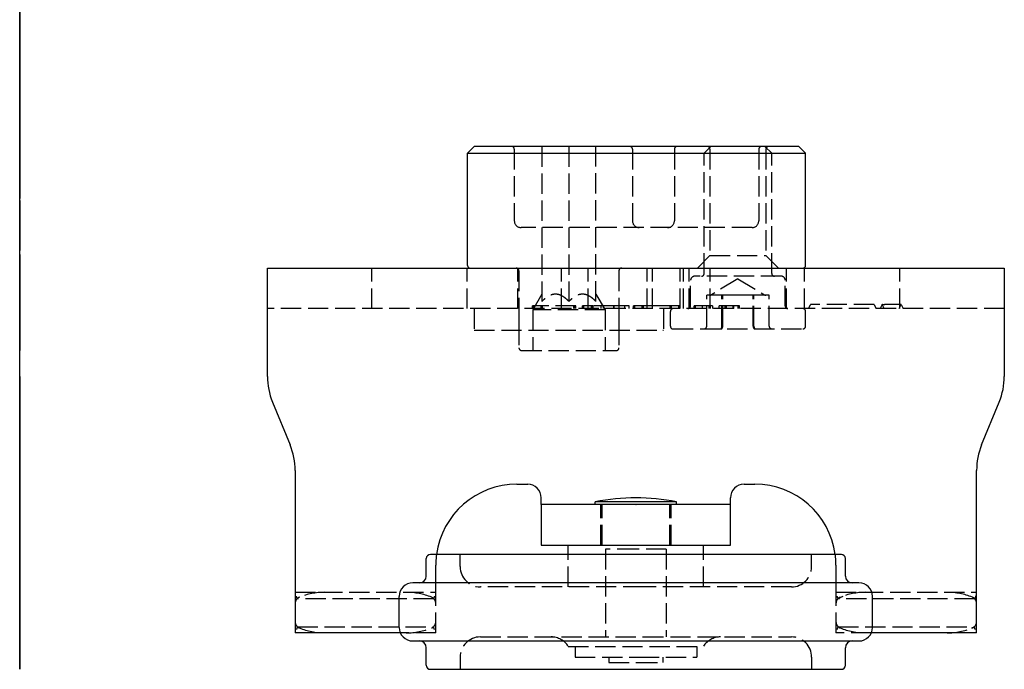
# Model space of a CAD drawing. Header units: millimetres. Extents: x -168 to 186, y -85 to 278.
# Tile 123 of 162: x 0 to 73, y 125 to 173. Entities that reach past the tile are written whole.
import ezdxf

# ---------------------------------------------------------------- set-up
doc = ezdxf.new("R2010")
doc.units = ezdxf.units.MM
doc.header["$LTSCALE"] = 10
doc.linetypes.add('ALLCAD_Strich', pattern=[0.2, 0.15, -0.05])
doc.layers.add('BESCH_KONT_sich_schn_grun_2d', color=10, linetype='Continuous')
doc.layers.add('BESCH_KONT_sich_schn_seit_2d', color=160, linetype='Continuous')

msp = doc.modelspace()

# ---------------------------------------------------------------- linework, layer by layer
at = {"layer": 'BESCH_KONT_sich_schn_grun_2d', "linetype": 'Continuous'}
for p, q in [((33.623, 163.786), (33.123, 163.286)), ((33.123, 154.986), (33.123, 163.286)), ((33.123, 163.286), (58.123, 163.286)), ((57.623, 163.786), (33.623, 163.786)), ((57.623, 163.786), (58.123, 163.286)), ((58.123, 154.986), (58.123, 163.286)), ((18.324, 154.786), (72.824, 154.786)), ((18.324, 151.286), (18.324, 154.786)), ((72.824, 154.786), (72.824, 151.286)), ((18.324, 146.771), (18.324, 151.286)), ((72.824, 151.286), (72.824, 146.771)), ((18.697, 144.874), (20, 141.697)), ((71.147, 141.697), (72.45, 144.874)), ((20.374, 139.801), (20.374, 131.286)), ((70.774, 131.286), (70.774, 139.801)), ((36.774, 138.786), (37.574, 138.786)), ((53.574, 138.786), (54.374, 138.786)), ((38.574, 137.286), (38.574, 137.786)), ((52.574, 137.286), (52.574, 137.786)), ((38.574, 137.286), (38.574, 134.286)), ((52.574, 137.286), (38.574, 137.286)), ((42.573, 137.286), (42.573, 137.486)), ((48.573, 137.486), (42.573, 137.486)), ((48.573, 137.286), (48.573, 137.486)), ((52.574, 134.286), (52.574, 137.286)), ((38.574, 134.286), (52.574, 134.286)), ((40.574, 133.586), (40.574, 134.286)), ((50.574, 133.586), (50.574, 134.286)), ((30.074, 131.986), (30.074, 133.286)), ((30.391, 133.586), (30.374, 133.586)), ((60.774, 133.586), (30.391, 133.586)), ((61.074, 131.986), (61.074, 133.286)), ((20.374, 131.286), (20.374, 127.786)), ((29.093, 131.486), (29.074, 131.486)), ((62.074, 131.486), (29.093, 131.486)), ((70.774, 127.786), (70.774, 131.286)), ((28.074, 128.186), (28.074, 130.486)), ((63.074, 128.186), (63.074, 130.486)), ((28.157, 127.786), (20.374, 127.786)), ((70.774, 127.786), (62.99, 127.786)), ((29.074, 127.186), (29.093, 127.186)), ((29.093, 127.186), (62.074, 127.186)), ((30.074, 125.386), (30.074, 126.686)), ((61.074, 125.386), (61.074, 126.686)), ((30.374, 125.086), (30.391, 125.086)), ((30.391, 125.086), (60.774, 125.086))]:
    msp.add_line(p, q, dxfattribs=at)
at = {"layer": 'BESCH_KONT_sich_schn_grun_2d', "linetype": 'ALLCAD_Strich'}
for p, q in [((36.582, 163.586), (36.582, 158.286)), ((38.623, 163.786), (38.623, 152.319)), ((40.623, 163.786), (40.623, 152.319)), ((42.623, 152.319), (42.623, 163.786)), ((45.323, 163.586), (45.323, 158.286)), ((48.423, 163.586), (48.423, 158.286)), ((51.123, 163.786), (50.623, 163.286)), ((50.623, 154.386), (50.623, 163.286)), ((51.056, 163.586), (51.056, 155.719)), ((54.665, 163.586), (54.665, 158.286)), ((55.123, 163.786), (55.623, 163.286)), ((55.19, 163.586), (55.19, 155.719)), ((55.623, 154.386), (55.623, 163.286)), ((54.165, 157.786), (37.082, 157.786)), ((51.056, 155.719), (50.123, 154.786)), ((51.056, 155.719), (55.19, 155.719)), ((55.19, 155.719), (56.123, 154.786)), ((26.049, 151.786), (26.049, 154.786)), ((33.099, 151.786), (33.099, 154.786)), ((36.849, 151.786), (36.849, 154.786)), ((36.923, 154.586), (36.923, 148.886)), ((40.074, 151.786), (40.074, 154.786)), ((42.049, 151.786), (42.049, 154.786)), ((44.323, 154.586), (44.323, 148.886)), ((46.399, 151.786), (46.399, 154.786)), ((46.801, 151.786), (46.801, 154.786)), ((48.854, 151.786), (48.854, 154.786)), ((49.099, 151.786), (49.099, 154.786)), ((49.524, 151.786), (49.524, 154.786)), ((51.074, 151.786), (51.074, 154.786)), ((56.724, 151.786), (56.724, 154.786)), ((58.049, 151.786), (58.049, 154.786)), ((65.099, 151.786), (65.099, 154.786)), ((49.623, 151.986), (49.623, 153.886)), ((56.323, 154.186), (49.923, 154.186)), ((53.123, 153.988), (51.171, 152.815)), ((53.123, 153.988), (55.076, 152.815)), ((56.623, 151.986), (56.623, 153.886)), ((38.623, 152.855), (37.948, 151.686)), ((42.623, 152.855), (43.298, 151.686)), ((50.814, 150.486), (50.814, 152.786)), ((51.162, 152.786), (50.814, 152.786)), ((51.405, 152.786), (51.162, 152.786)), ((51.648, 152.786), (51.405, 152.786)), ((51.996, 152.786), (51.648, 152.786)), ((51.942, 150.486), (51.942, 152.786)), ((52.676, 152.786), (51.996, 152.786)), ((51.996, 150.486), (51.996, 152.786)), ((53.15, 152.786), (52.676, 152.786)), ((53.625, 152.786), (53.15, 152.786)), ((54.305, 152.786), (53.625, 152.786)), ((54.251, 150.486), (54.251, 152.786)), ((54.637, 152.786), (54.305, 152.786)), ((54.305, 150.486), (54.305, 152.786)), ((54.869, 152.786), (54.637, 152.786)), ((55.1, 152.786), (54.869, 152.786)), ((55.433, 152.786), (55.1, 152.786)), ((55.433, 150.486), (55.433, 152.786)), ((72.824, 151.786), (18.324, 151.786)), ((33.623, 151.786), (33.623, 150.186)), ((36.923, 151.786), (36.923, 150.186)), ((41.134, 151.986), (37.918, 151.986)), ((37.918, 151.786), (37.918, 151.986)), ((37.948, 151.686), (37.948, 148.686)), ((43.298, 151.686), (37.948, 151.686)), ((38.018, 151.786), (38.018, 151.986)), ((38.568, 151.786), (38.568, 151.986)), ((38.668, 151.786), (38.668, 151.986)), ((40.984, 151.786), (40.984, 151.986)), ((41.034, 151.786), (41.034, 151.986)), ((41.084, 151.786), (41.084, 151.986)), ((41.134, 151.786), (41.134, 151.986)), ((42.383, 151.986), (41.633, 151.986)), ((41.633, 151.786), (41.633, 151.986)), ((41.733, 151.786), (41.733, 151.986)), ((42.283, 151.786), (42.283, 151.986)), ((43.939, 151.986), (42.383, 151.986)), ((42.383, 151.786), (42.383, 151.986)), ((42.416, 151.786), (42.416, 151.986)), ((43.012, 151.786), (43.012, 151.986)), ((43.186, 151.786), (43.186, 151.986)), ((43.298, 151.686), (43.298, 148.686)), ((45.081, 151.986), (43.939, 151.986)), ((43.939, 151.786), (43.939, 151.986)), ((43.972, 151.786), (43.972, 151.986)), ((44.323, 151.786), (44.323, 150.186)), ((44.764, 151.786), (44.764, 151.986)), ((45.081, 151.786), (45.081, 151.986)), ((46.14, 151.986), (45.39, 151.986)), ((45.39, 151.786), (45.39, 151.986)), ((45.49, 151.786), (45.49, 151.986)), ((46.04, 151.786), (46.04, 151.986)), ((46.537, 151.986), (46.14, 151.986)), ((46.14, 151.786), (46.14, 151.986)), ((47.711, 151.986), (46.537, 151.986)), ((47.623, 151.786), (47.623, 150.186)), ((48.109, 151.986), (47.711, 151.986)), ((48.859, 151.986), (48.109, 151.986)), ((48.109, 151.786), (48.109, 151.986)), ((48.123, 150.486), (48.123, 151.586)), ((48.209, 151.786), (48.209, 151.986)), ((48.759, 151.786), (48.759, 151.986)), ((48.859, 151.786), (48.859, 151.986)), ((49.874, 151.786), (49.874, 151.986)), ((49.887, 151.986), (49.874, 151.986)), ((53.229, 151.986), (49.887, 151.986)), ((49.887, 151.786), (49.887, 151.986)), ((49.888, 151.786), (49.888, 151.986)), ((49.974, 151.786), (49.974, 151.986)), ((50.503, 151.786), (50.503, 151.986)), ((51.003, 151.786), (51.003, 151.986)), ((51.104, 151.786), (51.104, 151.986)), ((51.254, 151.786), (51.254, 151.986)), ((51.74, 151.786), (51.74, 151.986)), ((52.181, 151.786), (52.181, 151.986)), ((52.281, 151.786), (52.281, 151.986)), ((52.781, 151.786), (52.781, 151.986)), ((52.828, 151.786), (52.828, 151.986)), ((53.129, 151.786), (53.129, 151.986)), ((53.229, 151.786), (53.229, 151.986)), ((58.123, 150.486), (58.123, 151.586)), ((58.35, 151.792), (58.488, 152.069)), ((58.505, 152.086), (58.502, 152.086)), ((63.188, 152.086), (58.505, 152.086)), ((63.191, 152.086), (63.188, 152.086)), ((63.206, 152.069), (63.344, 151.792)), ((63.796, 152.086), (63.65, 151.792)), ((63.817, 152.086), (63.796, 152.086)), ((63.947, 151.786), (63.797, 152.086)), ((63.817, 152.086), (63.929, 152.081)), ((63.954, 152.086), (63.953, 152.086)), ((65.067, 152.086), (63.955, 152.086)), ((65.047, 151.786), (65.196, 152.086)), ((65.197, 152.086), (65.067, 152.086)), ((65.197, 152.086), (65.344, 151.792)), ((33.623, 150.186), (47.567, 150.186)), ((47.567, 150.186), (47.623, 150.186)), ((48.323, 150.286), (57.923, 150.286)), ((37.123, 148.686), (44.123, 148.686)), ((42.974, 134.286), (42.974, 137.286)), ((43.073, 134.286), (43.073, 137.286)), ((45.573, 137.276), (45.556, 137.286)), ((45.573, 137.276), (45.591, 137.286)), ((48.073, 134.286), (48.073, 137.286)), ((48.174, 134.286), (48.174, 137.286)), ((32.574, 132.686), (32.574, 133.586)), ((40.574, 131.186), (40.574, 133.586)), ((43.324, 133.986), (43.324, 127.486)), ((45.682, 133.986), (43.324, 133.986)), ((47.824, 133.986), (45.682, 133.986)), ((47.824, 133.986), (47.824, 127.486)), ((50.574, 131.186), (50.574, 133.586)), ((58.574, 132.686), (58.574, 133.586)), ((30.774, 131.286), (30.774, 132.786)), ((60.374, 132.786), (60.374, 131.286)), ((30.774, 127.786), (30.774, 131.286)), ((46.126, 131.186), (34.074, 131.186)), ((57.074, 131.186), (46.126, 131.186)), ((60.374, 131.286), (60.374, 127.786)), ((20.374, 130.786), (30.774, 130.786)), ((60.374, 130.786), (70.774, 130.786)), ((30.631, 130.311), (20.516, 130.311)), ((70.631, 130.311), (60.516, 130.311)), ((20.543, 128.236), (30.604, 128.236)), ((60.543, 128.236), (70.604, 128.236)), ((30.774, 127.786), (28.157, 127.786)), ((34.074, 127.486), (46.126, 127.486)), ((46.126, 127.486), (57.074, 127.486)), ((62.99, 127.786), (60.374, 127.786)), ((40.574, 126.786), (50.574, 126.786)), ((41.074, 126.786), (41.074, 125.986)), ((50.074, 126.786), (50.074, 125.986)), ((32.574, 125.986), (32.574, 125.086)), ((41.074, 125.986), (45.79, 125.986)), ((43.574, 125.986), (43.574, 125.586)), ((45.79, 125.986), (50.074, 125.986)), ((47.574, 125.986), (47.574, 125.586)), ((58.574, 125.986), (58.574, 125.086)), ((43.574, 125.586), (45.67, 125.586)), ((45.67, 125.586), (47.574, 125.586))]:
    msp.add_line(p, q, dxfattribs=at)
for centre, radius, start, end in [((36.382, 163.586), 0.2, 0, 90), ((45.123, 163.586), 0.2, 0, 90), ((48.623, 163.586), 0.2, 90, 180), ((50.856, 163.586), 0.2, 0, 90), ((54.865, 163.586), 0.2, 90, 180), ((55.39, 163.586), 0.2, 90, 180), ((37.082, 158.286), 0.5, 180, 270), ((45.823, 158.286), 0.5, 180, 270), ((47.923, 158.286), 0.5, 270, 0), ((54.165, 158.286), 0.5, 270, 0), ((36.723, 154.586), 0.2, 360, 90), ((44.523, 154.586), 0.2, 90, 180), ((50.423, 154.386), 0.2, 270, 0), ((55.823, 154.386), 0.2, 180, 270), ((49.923, 153.886), 0.3, 90, 180), ((56.323, 153.886), 0.3, 0, 90), ((51.068, 152.986), 0.2, 270, 301), ((55.179, 152.986), 0.2, 239, 270), ((48.323, 151.586), 0.2, 90, 180), ((49.423, 151.986), 0.2, 270, 0), ((56.823, 151.986), 0.2, 180, 270), ((57.923, 151.586), 0.2, 0, 90), ((58.341, 151.796), 0.01, 270, 333.5), ((63.353, 151.796), 0.01, 206.5, 270), ((63.641, 151.796), 0.01, 270, 333.5), ((65.353, 151.796), 0.01, 206.5, 270), ((48.323, 150.486), 0.2, 180, 270), ((57.923, 150.486), 0.2, 270, 0), ((37.123, 148.886), 0.2, 180, 270), ((44.123, 148.886), 0.2, 270, 0), ((36.774, 132.786), 6, 172.33774, 180), ((54.374, 132.786), 6, 0, 7.66226), ((34.074, 132.686), 1.5, 180, 270), ((57.074, 132.686), 1.5, 270, 0), ((20.874, 129.961), 0.5, 111.90898, 135.573), ((22.553, 125.786), 5, 90, 111.90898), ((28.594, 125.786), 5, 68.09102, 90), ((30.274, 129.961), 0.5, 44.427, 68.09102), ((60.874, 129.961), 0.5, 111.90898, 128.21321), ((62.553, 125.786), 5, 90, 111.90898), ((68.594, 125.786), 5, 68.09102, 90), ((70.274, 129.961), 0.5, 51.78679, 68.09102), ((20.874, 129.961), 0.5, 135.573, 180), ((30.274, 129.961), 0.5, 0, 44.427), ((60.874, 129.961), 0.5, 135.573, 180), ((70.274, 129.961), 0.5, 0, 44.427), ((20.874, 128.611), 0.5, 180, 228.59038), ((20.874, 128.611), 0.5, 228.59038, 248.09102), ((30.274, 128.611), 0.5, 291.90898, 311.40962), ((30.274, 128.611), 0.5, 311.40962, 0), ((60.874, 128.611), 0.5, 180, 228.59038), ((60.874, 128.611), 0.5, 235.22806, 248.09102), ((70.274, 128.611), 0.5, 291.90898, 304.77194), ((70.274, 128.611), 0.5, 311.40962, 0), ((22.553, 132.786), 5, 248.09102, 270), ((28.594, 132.786), 5, 270, 291.90898), ((34.074, 125.986), 1.5, 90, 180), ((39.305, 125.986), 1.5, 32.23095, 90), ((51.842, 125.986), 1.5, 90, 147.76905), ((57.074, 125.986), 1.5, 0, 90), ((62.553, 132.786), 5, 248.09102, 270), ((68.594, 132.786), 5, 270, 291.90898)]:
    msp.add_arc(centre, radius, start, end, dxfattribs=at)
at = {"layer": 'BESCH_KONT_sich_schn_grun_2d', "linetype": 'Continuous'}
for centre, radius, start, end in [((33.323, 154.986), 0.2, 180, 270), ((57.923, 154.986), 0.2, 270, 0), ((23.324, 146.771), 5, 180, 202.29363), ((67.824, 146.771), 5, 337.70637, 0), ((15.374, 139.801), 5, 0, 22.29363), ((75.774, 139.801), 5, 157.70637, 180), ((36.774, 132.786), 6, 90, 172.33774), ((37.574, 137.786), 1, 0, 90), ((53.574, 137.786), 1, 90, 180), ((54.374, 132.786), 6, 7.66226, 90), ((45.573, 122.636), 15.15, 78.57881, 101.42119), ((30.374, 133.286), 0.3, 90, 180), ((60.774, 133.286), 0.3, 360, 90), ((29.574, 131.986), 0.5, 270, 0), ((61.574, 131.986), 0.5, 180, 270), ((29.074, 130.486), 1, 90, 180), ((62.074, 130.486), 1, 0, 90), ((29.074, 128.186), 1, 180, 270), ((62.074, 128.186), 1, 270, 0), ((29.574, 126.686), 0.5, 0, 90), ((61.574, 126.686), 0.5, 90, 180), ((30.374, 125.386), 0.3, 180, 270), ((60.774, 125.386), 0.3, 270, 0)]:
    msp.add_arc(centre, radius, start, end, dxfattribs=at)
at = {"layer": 'BESCH_KONT_sich_schn_grun_2d', "linetype": 'ALLCAD_Strich'}
for centre, major_axis, ratio, start_param, end_param in [((58.497, 152.064), (0.011, 0.022), 0.407475, 0.47729, 1.570796), ((63.197, 152.064), (-0.011, 0.022), 0.407475, 4.712389, 5.805895), ((68.801, 151.872), (-5.005, 0.215), 0.000012, 0.089022, 0.230665), ((50.583, 150.486), (-0.231, 0), 0.866105, 1.570796, 3.141593), ((51.823, 150.486), (0, -0.2), 0.590856, 0, 1.570796), ((51.883, 150.486), (0, -0.2), 0.563738, 0, 1.570796), ((54.364, 150.486), (0, -0.2), 0.563738, 4.712389, 6.283185), ((54.423, 150.486), (0, -0.2), 0.590856, 4.712389, 6.283185), ((55.663, 150.486), (0.231, 0), 0.866105, 3.141593, 4.712389)]:
    msp.add_ellipse(centre, major_axis=major_axis, ratio=ratio, start_param=start_param, end_param=end_param, dxfattribs=at)
for points in [[(40.623, 152.319), (39.623, 153.319), (38.623, 152.319)], [(42.623, 152.319), (41.623, 153.319), (40.623, 152.319)]]:
    msp.add_rational_spline(points, [1.08483752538, 1.25266247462, 1.08483752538], degree=2, dxfattribs=at)
for points, knots in [([(58.341, 151.786), (58.342, 151.786), (58.343, 151.786), (58.346, 151.787), (58.348, 151.788), (58.349, 151.791)], [0, 0, 0, 0, 0.00705428, 0.00705428, 0.02077853, 0.02077853, 0.02077853, 0.02077853]), ([(58.341, 151.786), (58.341, 151.786), (58.342, 151.786), (58.344, 151.787), (58.346, 151.787), (58.347, 151.789), (58.348, 151.789), (58.349, 151.79), (58.349, 151.791), (58.349, 151.791)], [0, 0, 0, 0, 0.00416265, 0.00416265, 0.0137519, 0.0137519, 0.01762281, 0.01762281, 0.02088041, 0.02088041, 0.02088041, 0.02088041]), ([(63.344, 151.791), (63.344, 151.791), (63.345, 151.79), (63.345, 151.789), (63.346, 151.789), (63.347, 151.788), (63.349, 151.787), (63.351, 151.786), (63.352, 151.786), (63.353, 151.786)], [0, 0, 0, 0, 0.0027696, 0.0027696, 0.00641251, 0.00641251, 0.01503237, 0.01503237, 0.02088508, 0.02088508, 0.02088508, 0.02088508]), ([(63.344, 151.791), (63.344, 151.791), (63.345, 151.79), (63.345, 151.789), (63.346, 151.789), (63.347, 151.788), (63.349, 151.787), (63.351, 151.786), (63.352, 151.786), (63.353, 151.786)], [0, 0, 0, 0, 0.00276961, 0.00276961, 0.00641251, 0.00641251, 0.01503237, 0.01503237, 0.02088508, 0.02088508, 0.02088508, 0.02088508]), ([(20.44, 130.511), (20.441, 130.51), (20.441, 130.51), (20.446, 130.494), (20.452, 130.479), (20.462, 130.451), (20.467, 130.437), (20.481, 130.4), (20.489, 130.379), (20.502, 130.345), (20.507, 130.332), (20.515, 130.315), (20.516, 130.311), (20.516, 130.311)], [-0.00022198, -0.00022198, -0.00022198, -0.00022198, 0, 0, 0.00469591, 0.00469591, 0.00938149, 0.00938149, 0.01756578, 0.01756578, 0.02512939, 0.02512939, 0.0323804, 0.0323804, 0.0323804, 0.0323804]), ([(30.631, 130.311), (30.631, 130.311), (30.632, 130.315), (30.64, 130.332), (30.645, 130.345), (30.658, 130.379), (30.666, 130.4), (30.68, 130.437), (30.685, 130.451), (30.695, 130.479), (30.701, 130.494), (30.706, 130.51), (30.706, 130.51), (30.707, 130.511)], [0, 0, 0, 0, 0.00723552, 0.00723552, 0.01478296, 0.01478296, 0.02294976, 0.02294976, 0.02762533, 0.02762533, 0.0323112, 0.0323112, 0.03253271, 0.03253271, 0.03253271, 0.03253271]), ([(60.44, 130.511), (60.441, 130.51), (60.441, 130.51), (60.446, 130.494), (60.452, 130.479), (60.462, 130.451), (60.467, 130.437), (60.481, 130.4), (60.489, 130.379), (60.502, 130.345), (60.507, 130.332), (60.515, 130.315), (60.516, 130.311), (60.516, 130.311)], [-0.00022198, -0.00022198, -0.00022198, -0.00022198, 0, 0, 0.00469591, 0.00469591, 0.00938149, 0.00938149, 0.01756578, 0.01756578, 0.02512939, 0.02512939, 0.0323804, 0.0323804, 0.0323804, 0.0323804]), ([(60.563, 130.353), (60.564, 130.353), (60.564, 130.353), (60.564, 130.354), (60.564, 130.354), (60.905, 130.498)], [-0.0000724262, -0.0000724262, -0.0000724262, -0.0000724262, 0, 0, 0.0000724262, 0.0000724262, 0.0000724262, 0.0000724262]), ([(70.707, 130.511), (70.706, 130.51), (70.706, 130.51), (70.701, 130.494), (70.695, 130.479), (70.685, 130.451), (70.68, 130.437), (70.666, 130.4), (70.658, 130.379), (70.645, 130.345), (70.64, 130.332), (70.632, 130.315), (70.631, 130.311), (70.631, 130.311)], [-0.03253271, -0.03253271, -0.03253271, -0.03253271, -0.0323112, -0.0323112, -0.02762533, -0.02762533, -0.02294976, -0.02294976, -0.01478296, -0.01478296, -0.00723552, -0.00723552, 0, 0, 0, 0]), ([(70.583, 130.354), (70.583, 130.354), (70.583, 130.354), (70.604, 130.337), (70.614, 130.327), (70.625, 130.316), (70.629, 130.313), (70.63, 130.311), (70.631, 130.311), (70.631, 130.311)], [-0.01665105, -0.01665105, -0.01665105, -0.01665105, -0.01661142, -0.01661142, -0.00986461, -0.00986461, -0.00178143, -0.00178143, 0, 0, 0, 0]), ([(20.543, 128.236), (20.543, 128.236), (20.541, 128.232), (20.535, 128.214), (20.53, 128.201), (20.517, 128.167), (20.51, 128.145), (20.498, 128.109), (20.493, 128.095), (20.484, 128.067), (20.479, 128.053), (20.475, 128.037), (20.475, 128.037), (20.474, 128.036)], [0, 0, 0, 0, 0.00733569, 0.00733569, 0.01493385, 0.01493385, 0.02304421, 0.02304421, 0.02757892, 0.02757892, 0.03212164, 0.03212164, 0.03234401, 0.03234401, 0.03234401, 0.03234401]), ([(30.673, 128.036), (30.672, 128.037), (30.672, 128.037), (30.668, 128.053), (30.663, 128.067), (30.654, 128.095), (30.649, 128.109), (30.637, 128.145), (30.63, 128.167), (30.617, 128.201), (30.612, 128.214), (30.606, 128.232), (30.604, 128.236), (30.604, 128.236)], [-0.00022277, -0.00022277, -0.00022277, -0.00022277, 0, 0, 0.0045508, 0.0045508, 0.00909358, 0.00909358, 0.01721837, 0.01721837, 0.02483005, 0.02483005, 0.03217879, 0.03217879, 0.03217879, 0.03217879]), ([(60.474, 128.036), (60.475, 128.037), (60.475, 128.037), (60.479, 128.053), (60.484, 128.067), (60.493, 128.095), (60.498, 128.109), (60.51, 128.145), (60.517, 128.167), (60.53, 128.201), (60.535, 128.214), (60.541, 128.232), (60.543, 128.236), (60.543, 128.236)], [-0.03234401, -0.03234401, -0.03234401, -0.03234401, -0.03212164, -0.03212164, -0.02757892, -0.02757892, -0.02304421, -0.02304421, -0.01493385, -0.01493385, -0.00733569, -0.00733569, 0, 0, 0, 0]), ([(60.588, 128.2), (60.588, 128.2), (60.588, 128.2), (60.572, 128.212), (60.561, 128.221), (60.548, 128.232), (60.544, 128.235), (60.543, 128.236), (60.543, 128.236), (60.543, 128.236)], [-0.01813412, -0.01813412, -0.01813412, -0.01813412, -0.01806833, -0.01806833, -0.00880516, -0.00880516, -0.00167567, -0.00167567, 0, 0, 0, 0]), ([(70.559, 128.201), (70.559, 128.201), (70.559, 128.201), (70.559, 128.2), (70.559, 128.2), (70.405, 128.123)], [-0.0000637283, -0.0000637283, -0.0000637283, -0.0000637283, 0, 0, 0.0000637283, 0.0000637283, 0.0000637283, 0.0000637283]), ([(70.673, 128.036), (70.672, 128.037), (70.672, 128.037), (70.668, 128.053), (70.663, 128.067), (70.654, 128.095), (70.649, 128.109), (70.637, 128.145), (70.63, 128.167), (70.617, 128.201), (70.612, 128.214), (70.606, 128.232), (70.604, 128.236), (70.604, 128.236)], [-0.00022277, -0.00022277, -0.00022277, -0.00022277, 0, 0, 0.0045508, 0.0045508, 0.00909358, 0.00909358, 0.01721837, 0.01721837, 0.02483005, 0.02483005, 0.03217879, 0.03217879, 0.03217879, 0.03217879])]:
    msp.add_open_spline(points, degree=3, knots=knots, dxfattribs=at)
for points in [[(63.955, 152.086), (63.954, 152.086), (63.954, 152.086), (63.954, 152.086)], [(63.963, 152.091), (63.972, 152.095), (63.983, 152.102), (63.995, 152.111)]]:
    msp.add_open_spline(points, degree=3, dxfattribs=at)
at = {"layer": 'BESCH_KONT_sich_schn_seit_2d', "linetype": 'Continuous'}
for p, q in [((0, 166.127, 91.52), (0, 174.642, 91.52)), ((0, 174.642, 94.52), (0, 166.127, 94.52)), ((0, 172.127, 107.52), (0, 172.327, 107.52)), ((0, 172.127, 101.52), (0, 172.327, 101.52)), ((0, 172.327, 107.52), (0, 172.327, 101.524)), ((0, 172.327, 101.524), (0, 172.327, 101.52)), ((0, 172.127, 111.52), (0, 169.127, 111.52)), ((0, 172.127, 104.52), (0, 172.127, 95.02)), ((0, 172.127, 111.52), (0, 172.127, 104.52)), ((0, 168.427, 109.52), (0, 169.127, 109.52)), ((0, 168.427, 99.52), (0, 169.127, 99.52)), ((0, 169.127, 95.02), (0, 169.127, 104.52)), ((0, 169.127, 104.52), (0, 169.127, 111.52)), ((0, 168.427, 119.72), (0, 168.427, 105.251)), ((0, 168.427, 91.52), (0, 168.427, 89.32)), ((0, 168.427, 105.251), (0, 168.427, 94.52)), ((0, 166.827, 120.02), (0, 168.127, 120.02)), ((0, 166.827, 89.02), (0, 168.127, 89.02)), ((0, 166.327, 121.02), (0, 166.327, 105.313)), ((0, 166.327, 91.52), (0, 166.327, 88.02)), ((0, 166.327, 105.313), (0, 166.327, 94.52)), ((0, 165.266, 86.32), (0, 165.627, 86.32)), ((0, 165.627, 81.32), (0, 165.627, 86.32)), ((0, 165.627, 90.22), (0, 165.627, 91.02)), ((0, 165.427, 90.02), (0, 165.292, 90.02)), ((0, 163.027, 122.02), (0, 165.327, 122.02)), ((0, 165.152, 87.02), (0, 165.327, 87.02)), ((0, 165.327, 81.02), (0, 164.988, 81.02)), ((0, 165.152, 86.32), (0, 165.266, 86.32)), ((0, 165.152, 89.82), (0, 165.152, 86.32)), ((0, 164.988, 81.02), (0, 164.802, 81.02)), ((0, 164.802, 81.02), (0, 163.452, 81.02)), ((0, 163.786, 22.069), (0, 163.286, 21.569)), ((0, 163.786, 46.069), (0, 163.286, 46.569)), ((0, 163.786, 46.069), (0, 163.786, 34.069)), ((0, 163.786, 34.069), (0, 163.786, 22.069)), ((0, 163.452, 81.02), (0, 163.266, 81.02)), ((0, 154.986, 46.569), (0, 163.286, 46.569)), ((0, 154.986, 21.569), (0, 163.286, 21.569)), ((0, 163.286, 21.569), (0, 163.286, 34.069)), ((0, 163.286, 34.069), (0, 163.286, 46.569)), ((0, 163.266, 81.02), (0, 162.927, 81.02)), ((0, 163.027, 87.02), (0, 163.077, 87.02)), ((0, 162.988, 86.32), (0, 163.077, 86.32)), ((0, 163.077, 86.32), (0, 163.077, 89.82)), ((0, 162.627, 86.32), (0, 162.988, 86.32)), ((0, 162.962, 90.02), (0, 162.827, 90.02)), ((0, 162.627, 91.02), (0, 162.627, 90.22)), ((0, 162.627, 81.32), (0, 162.627, 86.32)), ((0, 162.027, 88.02), (0, 162.027, 105.313)), ((0, 162.027, 105.313), (0, 162.027, 121.02)), ((0, 160.227, 120.02), (0, 161.527, 120.02)), ((0, 160.227, 89.02), (0, 161.527, 89.02)), ((0, 159.927, 89.32), (0, 159.927, 105.251)), ((0, 159.927, 105.251), (0, 159.927, 119.72)), ((0, 154.786, -6.006), (0, 154.786, -11.006)), ((0, 154.786, 111.494), (0, 154.786, -6.006)), ((0, 154.786, -11.006), (0, 151.786, -11.006)), ((0, 151.786, 27.069), (0, 150.186, 27.069)), ((0, 151.786, 41.069), (0, 150.186, 41.069)), ((0, 151.786, 111.494), (0, 151.786, -6.006)), ((0, 151.786, -11.006), (0, 151.786, -6.006)), ((0, 146.771, 111.994), (0, 151.286, 111.994)), ((0, 146.771, 114.994), (0, 151.286, 114.994)), ((0, 150.186, 30.369), (0, 148.886, 30.369)), ((0, 150.186, 37.769), (0, 148.886, 37.769)), ((0, 150.186, 27.069), (0, 150.186, 41.069)), ((0, 148.686, 30.569), (0, 148.686, 34.069)), ((0, 148.686, 34.069), (0, 148.686, 37.569)), ((0, 144.874, 114.994), (0, 146.771, 114.994)), ((0, 146.771, 111.994), (0, 144.874, 111.994)), ((0, 144.874, 114.994), (0, 141.697, 114.994)), ((0, 141.697, 111.994), (0, 144.874, 111.994)), ((0, 139.801, 114.994), (0, 141.697, 114.994)), ((0, 141.697, 111.994), (0, 139.801, 111.994)), ((0, 131.286, 111.994), (0, 139.801, 111.994)), ((0, 139.801, 114.994), (0, 131.286, 114.994)), ((0, 137.286, 127.994), (0, 137.486, 127.994)), ((0, 137.286, 121.994), (0, 137.486, 121.994)), ((0, 137.486, 127.994), (0, 137.486, 121.997)), ((0, 137.486, 121.997), (0, 137.486, 121.994)), ((0, 137.286, 131.994), (0, 134.286, 131.994)), ((0, 137.286, 124.994), (0, 137.286, 115.494)), ((0, 137.286, 131.994), (0, 137.286, 124.994)), ((0, 133.586, 129.994), (0, 134.286, 129.994)), ((0, 133.586, 119.994), (0, 134.286, 119.994)), ((0, 134.286, 115.494), (0, 134.286, 124.994)), ((0, 134.286, 124.994), (0, 134.286, 131.994)), ((0, 133.586, 140.194), (0, 133.586, 125.724)), ((0, 133.586, 111.994), (0, 133.586, 109.794)), ((0, 133.586, 125.724), (0, 133.586, 114.994)), ((0, 131.986, 140.494), (0, 133.286, 140.494)), ((0, 131.986, 109.494), (0, 133.286, 109.494)), ((0, 131.486, 141.494), (0, 131.486, 125.787)), ((0, 131.486, 111.994), (0, 131.486, 108.494)), ((0, 131.486, 125.787), (0, 131.486, 114.994)), ((0, 130.425, 106.794), (0, 130.786, 106.794)), ((0, 130.786, 101.794), (0, 130.786, 106.794)), ((0, 130.786, 110.694), (0, 130.786, 111.494)), ((0, 130.586, 110.494), (0, 130.451, 110.494)), ((0, 128.186, 142.494), (0, 130.486, 142.494)), ((0, 130.311, 107.494), (0, 130.486, 107.494)), ((0, 130.486, 101.494), (0, 130.147, 101.494)), ((0, 130.311, 106.794), (0, 130.425, 106.794)), ((0, 130.311, 110.294), (0, 130.311, 106.794)), ((0, 130.147, 101.494), (0, 129.961, 101.494)), ((0, 129.961, 101.494), (0, 128.611, 101.494)), ((0, 128.611, 101.494), (0, 128.425, 101.494)), ((0, 128.425, 101.494), (0, 128.086, 101.494)), ((0, 128.186, 107.494), (0, 128.236, 107.494)), ((0, 128.147, 106.794), (0, 128.236, 106.794)), ((0, 128.236, 106.794), (0, 128.236, 110.294)), ((0, 127.786, 106.794), (0, 128.147, 106.794)), ((0, 128.121, 110.494), (0, 127.986, 110.494)), ((0, 127.786, 111.494), (0, 127.786, 110.694)), ((0, 127.786, 101.794), (0, 127.786, 106.794)), ((0, 127.186, 108.494), (0, 127.186, 125.787)), ((0, 127.186, 125.787), (0, 127.186, 141.494)), ((0, 125.386, 140.494), (0, 126.686, 140.494)), ((0, 125.386, 109.494), (0, 126.686, 109.494)), ((0, 125.086, 109.794), (0, 125.086, 125.724)), ((0, 125.086, 125.724), (0, 125.086, 140.194))]:
    msp.add_line(p, q, dxfattribs=at)
at = {"layer": 'BESCH_KONT_sich_schn_seit_2d', "linetype": 'ALLCAD_Strich'}
for p, q in [((0, 172.117, 104.52), (0, 172.127, 104.538)), ((0, 172.117, 104.52), (0, 172.127, 104.502)), ((0, 169.127, 107.02), (0, 172.127, 107.02)), ((0, 169.127, 102.02), (0, 172.127, 102.02)), ((0, 169.127, 107.12), (0, 172.127, 107.12)), ((0, 169.127, 101.92), (0, 172.127, 101.92)), ((0, 168.827, 102.27), (0, 162.327, 102.27)), ((0, 168.827, 106.77), (0, 162.327, 106.77)), ((0, 168.827, 106.77), (0, 168.827, 102.27)), ((0, 167.527, 117.52), (0, 168.427, 117.52)), ((0, 166.027, 109.52), (0, 168.427, 109.52)), ((0, 166.027, 99.52), (0, 168.427, 99.52)), ((0, 168.427, 94.52), (0, 168.427, 91.52)), ((0, 166.327, 94.52), (0, 166.327, 91.52)), ((0, 166.027, 116.02), (0, 166.027, 93.02)), ((0, 163.077, 87.02), (0, 165.152, 87.02)), ((0, 165.152, 86.303), (0, 165.152, 86.32)), ((0, 163.786, 32.069), (0, 163.286, 31.569)), ((0, 163.786, 36.069), (0, 163.286, 36.569)), ((0, 163.786, 35.224), (0, 152.319, 35.224)), ((0, 163.786, 36.378), (0, 152.319, 36.378)), ((0, 163.786, 32.914), (0, 152.319, 32.914)), ((0, 163.786, 31.759), (0, 152.319, 31.759)), ((0, 163.586, 32.002), (0, 155.719, 32.002)), ((0, 163.586, 36.136), (0, 155.719, 36.136)), ((0, 163.586, 44.569), (0, 158.286, 44.569)), ((0, 163.586, 23.569), (0, 158.286, 23.569)), ((0, 163.586, 29.369), (0, 158.286, 29.369)), ((0, 158.286, 38.769), (0, 163.586, 38.769)), ((0, 154.386, 36.569), (0, 163.286, 36.569)), ((0, 154.386, 31.569), (0, 163.286, 31.569)), ((0, 163.077, 86.285), (0, 163.077, 86.32)), ((0, 162.327, 93.02), (0, 162.327, 116.02)), ((0, 161.627, 100.02), (0, 160.827, 100.02)), ((0, 161.627, 109.02), (0, 160.827, 109.02)), ((0, 161.627, 99.52), (0, 161.627, 99.526)), ((0, 161.627, 99.526), (0, 161.627, 109.52)), ((0, 160.827, 91.52), (0, 159.927, 91.52)), ((0, 160.827, 117.52), (0, 159.927, 117.52)), ((0, 160.827, 102.52), (0, 160.427, 102.52)), ((0, 160.827, 106.52), (0, 160.427, 106.52)), ((0, 160.827, 100.02), (0, 160.827, 109.02)), ((0, 160.427, 102.52), (0, 160.427, 106.52)), ((0, 157.786, 44.069), (0, 157.786, 39.269)), ((0, 157.786, 28.869), (0, 157.786, 24.069)), ((0, 157.786, 39.269), (0, 157.786, 28.869)), ((0, 155.719, 32.002), (0, 154.786, 31.069)), ((0, 155.719, 36.136), (0, 154.786, 37.069)), ((0, 155.719, 32.002), (0, 155.719, 36.136)), ((0, 151.786, 99.494), (0, 154.786, 99.494)), ((0, 151.786, 88.494), (0, 154.786, 88.494)), ((0, 151.786, 25.394), (0, 154.786, 25.394)), ((0, 151.786, 47.394), (0, 154.786, 47.394)), ((0, 151.786, 59.969), (0, 154.786, 59.969)), ((0, 151.786, 74.019), (0, 154.786, 74.019)), ((0, 151.786, 10.019), (0, 154.786, 10.019)), ((0, 151.786, -4.031), (0, 154.786, -4.031)), ((0, 154.586, 37.769), (0, 154.786, 37.769)), ((0, 151.786, 30.219), (0, 154.786, 30.219)), ((0, 154.586, 30.369), (0, 150.186, 30.369)), ((0, 154.586, 37.769), (0, 150.186, 37.769)), ((0, 154.186, 37.269), (0, 154.186, 31.319)), ((0, 154.186, 31.319), (0, 154.186, 30.869)), ((0, 153.988, 34.069), (0, 152.789, 32.074)), ((0, 153.988, 34.069), (0, 152.789, 36.064)), ((0, 151.986, 37.569), (0, 153.886, 37.569)), ((0, 151.986, 30.569), (0, 153.886, 30.569)), ((0, 152.786, 33.506), (0, 152.786, 33.092)), ((0, 152.786, 35.092), (0, 152.786, 34.685)), ((0, 152.786, 32.075), (0, 152.786, 32.069)), ((0, 152.786, 33.092), (0, 152.786, 32.678)), ((0, 152.786, 35.5), (0, 152.786, 35.092)), ((0, 152.786, 32.069), (0, 152.786, 32.063)), ((0, 152.786, 36.084), (0, 152.786, 35.5)), ((0, 150.486, 36.053), (0, 152.786, 36.053)), ((0, 150.486, 34.037), (0, 152.786, 34.037)), ((0, 150.486, 36.084), (0, 152.786, 36.084)), ((0, 150.486, 34.1), (0, 152.786, 34.1)), ((0, 152.786, 34.685), (0, 152.786, 34.1)), ((0, 152.786, 34.1), (0, 152.786, 33.506)), ((0, 152.786, 32.063), (0, 152.786, 32.053)), ((0, 152.786, 32.678), (0, 152.786, 32.085)), ((0, 152.786, 32.085), (0, 152.786, 32.075)), ((0, 150.486, 32.085), (0, 152.786, 32.085)), ((0, 150.486, 32.053), (0, 152.786, 32.053)), ((0, 152.319, 31.759), (0, 151.686, 31.394)), ((0, 152.319, 36.378), (0, 151.686, 36.744)), ((0, 152.086, 35.594), (0, 151.792, 35.741)), ((0, 151.786, 32.544), (0, 152.086, 32.394)), ((0, 151.786, 35.444), (0, 152.086, 35.593)), ((0, 152.086, 32.393), (0, 151.792, 32.247)), ((0, 152.086, 35.228), (0, 152.086, 35.223)), ((0, 152.086, 35.14), (0, 152.086, 35.223)), ((0, 152.086, 34.439), (0, 152.086, 35.14)), ((0, 152.086, 32.848), (0, 152.086, 33.549)), ((0, 152.086, 32.765), (0, 152.086, 32.848)), ((0, 152.086, 32.765), (0, 152.086, 32.759)), ((0, 152.086, 32.758), (0, 152.086, 32.393)), ((0, 152.086, 35.594), (0, 152.086, 35.23)), ((0, 152.086, 33.993), (0, 152.086, 33.549)), ((0, 152.086, 34.439), (0, 152.086, 33.994)), ((0, 152.069, 33.994), (0, 152.086, 33.994)), ((0, 151.792, 33.847), (0, 152.086, 33.993)), ((0, 152.086, 33.994), (0, 152.086, 33.993)), ((0, 152.086, 33.994), (0, 152.086, 33.994)), ((0, 152.086, 33.994), (0, 151.792, 34.141)), ((0, 151.786, 68.337), (0, 151.986, 68.337)), ((0, 151.786, 68.055), (0, 151.986, 68.055)), ((0, 151.786, 68.437), (0, 151.986, 68.437)), ((0, 151.786, 67.955), (0, 151.986, 67.955)), ((0, 151.786, 67.36), (0, 151.986, 67.36)), ((0, 151.786, 66.33), (0, 151.986, 66.33)), ((0, 151.786, 67.46), (0, 151.986, 67.46)), ((0, 151.786, 66.23), (0, 151.986, 66.23)), ((0, 151.786, 66.219), (0, 151.986, 66.219)), ((0, 151.786, 66.319), (0, 151.986, 66.319)), ((0, 151.786, 67.941), (0, 151.986, 67.941)), ((0, 151.986, 68.437), (0, 151.986, 68.319)), ((0, 151.786, 66.902), (0, 151.986, 66.902)), ((0, 151.786, 66.994), (0, 151.986, 66.994)), ((0, 151.786, 67.086), (0, 151.986, 67.086)), ((0, 151.786, 67.186), (0, 151.986, 67.186)), ((0, 151.786, 66.802), (0, 151.986, 66.802)), ((0, 151.786, 66.169), (0, 151.986, 66.169)), ((0, 151.786, 66.794), (0, 151.986, 66.794)), ((0, 151.786, 67.194), (0, 151.986, 67.194)), ((0, 151.786, 67.819), (0, 151.986, 67.819)), ((0, 151.786, 68.219), (0, 151.986, 68.219)), ((0, 151.786, 65.769), (0, 151.986, 65.769)), ((0, 151.786, 67.294), (0, 151.986, 67.294)), ((0, 151.786, 67.719), (0, 151.986, 67.719)), ((0, 151.786, 68.319), (0, 151.986, 68.319)), ((0, 151.986, 68.319), (0, 151.986, 65.669)), ((0, 151.786, 65.669), (0, 151.986, 65.669)), ((0, 151.786, 66.269), (0, 151.986, 66.269)), ((0, 151.786, 66.694), (0, 151.986, 66.694)), ((0, 151.786, 30.369), (0, 150.186, 30.369)), ((0, 151.786, 37.769), (0, 150.186, 37.769)), ((0, 151.686, 31.394), (0, 148.686, 31.394)), ((0, 151.686, 36.744), (0, 148.686, 36.744)), ((0, 151.686, 36.744), (0, 151.686, 31.394)), ((0, 150.486, 39.069), (0, 151.586, 39.069)), ((0, 150.486, 29.069), (0, 151.586, 29.069)), ((0, 150.286, 29.269), (0, 150.286, 29.945)), ((0, 150.286, 29.945), (0, 150.286, 38.869)), ((0, 138.786, 111.994), (0, 138.786, 114.994)), ((0, 137.276, 124.994), (0, 137.286, 125.012)), ((0, 137.276, 124.994), (0, 137.286, 124.976)), ((0, 134.286, 127.494), (0, 137.286, 127.494)), ((0, 134.286, 122.494), (0, 137.286, 122.494)), ((0, 134.286, 127.594), (0, 137.286, 127.594)), ((0, 134.286, 122.394), (0, 137.286, 122.394)), ((0, 133.986, 122.744), (0, 127.486, 122.744)), ((0, 133.986, 127.244), (0, 127.486, 127.244)), ((0, 133.986, 127.244), (0, 133.986, 122.744)), ((0, 132.686, 137.994), (0, 133.586, 137.994)), ((0, 131.186, 129.994), (0, 133.586, 129.994)), ((0, 131.186, 119.994), (0, 133.586, 119.994)), ((0, 133.586, 114.994), (0, 133.586, 111.994)), ((0, 131.486, 114.994), (0, 131.486, 111.994)), ((0, 131.186, 136.494), (0, 131.186, 113.494)), ((0, 128.236, 107.494), (0, 130.311, 107.494)), ((0, 130.311, 106.777), (0, 130.311, 106.794)), ((0, 128.236, 106.759), (0, 128.236, 106.794)), ((0, 127.486, 113.494), (0, 127.486, 136.494)), ((0, 126.786, 120.494), (0, 125.986, 120.494)), ((0, 126.786, 129.494), (0, 125.986, 129.494)), ((0, 126.786, 119.994), (0, 126.786, 120)), ((0, 126.786, 120), (0, 126.786, 129.994)), ((0, 125.986, 111.994), (0, 125.086, 111.994)), ((0, 125.986, 137.994), (0, 125.086, 137.994)), ((0, 125.986, 122.994), (0, 125.586, 122.994)), ((0, 125.986, 126.994), (0, 125.586, 126.994)), ((0, 125.986, 120.494), (0, 125.986, 129.494)), ((0, 125.586, 122.994), (0, 125.586, 126.994))]:
    msp.add_line(p, q, dxfattribs=at)
at = {"layer": 'BESCH_KONT_sich_schn_seit_2d', "linetype": 'Continuous', "extrusion": (-1, 0, 0)}
for centre, radius, start, end in [((-157.477, 104.52), 15.15, 168.57881, 191.42119), ((-172.627, 95.02), 0.5, 270, 0), ((-172.627, 95.02), 3.5, 351.78679, 0), ((-168.127, 89.32), 0.3, 180, 270), ((-168.127, 119.72), 0.3, 90, 180), ((-166.827, 88.52), 0.5, 360, 90), ((-166.827, 120.52), 0.5, 270, 0), ((-165.327, 88.02), 1, 180, 270), ((-165.327, 121.02), 1, 90, 180), ((-166.127, 91.02), 0.5, 360, 90), ((-166.127, 91.02), 3.5, 0, 90), ((-165.327, 81.32), 0.3, 180, 270), ((-165.427, 90.22), 0.2, 180, 270), ((-165.352, 86.52), 0.2, 270, 0), ((-162.877, 86.52), 0.2, 180, 270), ((-163.027, 88.02), 1, 270, 0), ((-163.027, 121.02), 1, 0, 90), ((-162.927, 81.32), 0.3, 270, 0), ((-162.827, 90.22), 0.2, 270, 0), ((-161.527, 88.52), 0.5, 90, 180), ((-161.527, 120.52), 0.5, 180, 270), ((-160.227, 89.32), 0.3, 270, 0), ((-160.227, 119.72), 0.3, 0, 90), ((-154.986, 46.369), 0.2, 0, 90), ((-154.986, 21.769), 0.2, 270, 0), ((-151.286, 111.494), 3.5, 90, 180), ((-151.286, 111.494), 0.5, 90, 180), ((-148.886, 30.569), 0.2, 270, 0), ((-148.886, 37.569), 0.2, 0, 90), ((-122.636, 124.994), 15.15, 168.57881, 191.42119), ((-137.786, 115.494), 0.5, 270, 0), ((-137.786, 115.494), 3.5, 351.78679, 0), ((-133.286, 109.794), 0.3, 180, 270), ((-133.286, 140.194), 0.3, 90, 180), ((-131.986, 108.994), 0.5, 360, 90), ((-131.986, 140.994), 0.5, 270, 0), ((-130.486, 108.494), 1, 180, 270), ((-130.486, 141.494), 1, 90, 180), ((-131.286, 111.494), 0.5, 360, 90), ((-131.286, 111.494), 3.5, 0, 90), ((-130.486, 101.794), 0.3, 180, 270), ((-130.586, 110.694), 0.2, 180, 270), ((-130.511, 106.994), 0.2, 270, 0), ((-128.036, 106.994), 0.2, 180, 270), ((-128.186, 108.494), 1, 270, 0), ((-128.186, 141.494), 1, 0, 90), ((-128.086, 101.794), 0.3, 270, 0), ((-127.986, 110.694), 0.2, 270, 0), ((-126.686, 108.994), 0.5, 90, 180), ((-126.686, 140.994), 0.5, 180, 270), ((-125.386, 109.794), 0.3, 270, 0), ((-125.386, 140.194), 0.3, 0, 90)]:
    msp.add_arc(centre, radius, start, end, dxfattribs=at)
at = {"layer": 'BESCH_KONT_sich_schn_seit_2d', "linetype": 'ALLCAD_Strich', "extrusion": (-1, 0, 0)}
for centre, radius, start, end in [((-172.627, 95.02), 3.5, 270, 351.78679), ((-167.527, 93.02), 1.5, 270, 0), ((-167.527, 116.02), 1.5, 0, 90), ((-165.427, 86.12), 0.2, 90, 180), ((-163.586, 36.336), 0.2, 180, 270), ((-163.586, 31.802), 0.2, 90, 180), ((-163.586, 44.769), 0.2, 180, 270), ((-163.586, 23.369), 0.2, 90, 180), ((-163.586, 38.569), 0.2, 90, 180), ((-163.586, 29.569), 0.2, 180, 270), ((-162.827, 86.12), 0.2, 0, 90), ((-160.827, 110.789), 1.5, 180, 237.76905), ((-160.827, 98.251), 1.5, 122.23095, 180), ((-160.827, 116.02), 1.5, 90, 180), ((-160.827, 93.02), 1.5, 180, 270), ((-158.286, 44.069), 0.5, 0, 90), ((-158.286, 24.069), 0.5, 270, 0), ((-158.286, 28.869), 0.5, 0, 90), ((-158.286, 39.269), 0.5, 270, 0), ((-154.586, 30.169), 0.2, 90, 180), ((-154.586, 37.969), 0.2, 180, 270), ((-154.386, 31.369), 0.2, 360, 90), ((-154.386, 36.769), 0.2, 270, 0), ((-153.886, 30.869), 0.3, 180, 270), ((-153.886, 37.269), 0.3, 90, 180), ((-151.986, 30.369), 0.2, 360, 90), ((-151.986, 37.769), 0.2, 270, 0), ((-151.796, 35.75), 0.01, 296.5, 0), ((-151.796, 32.238), 0.01, 0, 63.5), ((-151.796, 33.838), 0.01, 0, 63.5), ((-151.796, 34.15), 0.01, 296.5, 0), ((-151.586, 29.269), 0.2, 180, 270), ((-151.586, 38.869), 0.2, 90, 180), ((-150.486, 29.269), 0.2, 270, 0), ((-150.486, 38.869), 0.2, 0, 90), ((-137.786, 115.494), 3.5, 270, 351.78679), ((-132.686, 113.494), 1.5, 270, 0), ((-132.686, 136.494), 1.5, 0, 90), ((-130.586, 106.594), 0.2, 90, 180), ((-127.986, 106.594), 0.2, 0, 90), ((-125.986, 131.263), 1.5, 180, 237.76905), ((-125.986, 118.725), 1.5, 122.23095, 180), ((-125.986, 136.494), 1.5, 90, 180), ((-125.986, 113.494), 1.5, 180, 270)]:
    msp.add_arc(centre, radius, start, end, dxfattribs=at)
for centre, major_axis, ratio, start_param, end_param in [((0, 151.871, 33.994), (0, 0, -5.009), 0.043035, 4.801408, 4.943057), ((0, 151.872, 33.994), (0, 0, -5.009), 0.042959, 4.481724, 4.623368), ((0, 150.486, 31.852), (0, 0, -0.202), 0.992323, 1.570796, 3.141593), ((0, 150.486, 34.034), (0, -0.2), 0.015656, 0, 1.570796), ((0, 150.486, 36.251), (0, -0.2), 0.99208, 4.712389, 6.283185), ((0, 150.486, 36.286), (0, 0, -0.202), 0.992323, 0, 1.570796), ((0, 150.486, 34.103), (0, -0.2), 0.015656, 4.712389, 6.283185), ((0, 150.486, 31.886), (0, -0.2), 0.99208, 0, 1.570796)]:
    msp.add_ellipse(centre, major_axis=major_axis, ratio=ratio, start_param=start_param, end_param=end_param, dxfattribs=at)
at = {"layer": 'BESCH_KONT_sich_schn_seit_2d', "linetype": 'Continuous', "extrusion": (1, 0, 0)}
for points, knots in [([(0, 165.352, 90.02), (0, 165.351, 90.02), (0, 165.351, 90.02), (0, 165.335, 90.02), (0, 165.32, 90.018), (0, 165.292, 90.011), (0, 165.278, 90.006), (0, 165.241, 89.989), (0, 165.22, 89.973), (0, 165.186, 89.935), (0, 165.173, 89.914), (0, 165.156, 89.868), (0, 165.152, 89.844), (0, 165.152, 89.82)], [-0.00022198, -0.00022198, -0.00022198, -0.00022198, 0, 0, 0.00469591, 0.00469591, 0.00938149, 0.00938149, 0.01756578, 0.01756578, 0.02512939, 0.02512939, 0.0323804, 0.0323804, 0.0323804, 0.0323804]), ([(0, 164.802, 89.82), (0, 164.891, 89.876), (0, 164.998, 89.943), (0, 165.155, 90.003), (0, 165.229, 90.02), (0, 165.292, 90.02)], [0, 0, 0, 0, 0.03156396, 0.03156396, 0.05045631, 0.05045631, 0.05045631, 0.05045631]), ([(0, 162.962, 90.02), (0, 163.025, 90.02), (0, 163.099, 90.003), (0, 163.256, 89.943), (0, 163.363, 89.876), (0, 163.452, 89.82)], [0.11900764, 0.11900764, 0.11900764, 0.11900764, 0.13789999, 0.13789999, 0.16946395, 0.16946395, 0.16946395, 0.16946395]), ([(0, 163.077, 89.82), (0, 163.077, 89.845), (0, 163.073, 89.869), (0, 163.055, 89.915), (0, 163.042, 89.936), (0, 163.008, 89.974), (0, 162.986, 89.99), (0, 162.95, 90.007), (0, 162.936, 90.012), (0, 162.908, 90.018), (0, 162.894, 90.02), (0, 162.878, 90.02), (0, 162.878, 90.02), (0, 162.877, 90.02)], [0, 0, 0, 0, 0.00733569, 0.00733569, 0.01493385, 0.01493385, 0.02304421, 0.02304421, 0.02757892, 0.02757892, 0.03212164, 0.03212164, 0.03234401, 0.03234401, 0.03234401, 0.03234401]), ([(0, 130.511, 110.494), (0, 130.51, 110.494), (0, 130.51, 110.494), (0, 130.494, 110.494), (0, 130.479, 110.492), (0, 130.451, 110.485), (0, 130.437, 110.48), (0, 130.4, 110.462), (0, 130.379, 110.446), (0, 130.345, 110.409), (0, 130.332, 110.387), (0, 130.315, 110.342), (0, 130.311, 110.318), (0, 130.311, 110.294)], [-0.00022198, -0.00022198, -0.00022198, -0.00022198, 0, 0, 0.00469591, 0.00469591, 0.00938149, 0.00938149, 0.01756578, 0.01756578, 0.02512939, 0.02512939, 0.0323804, 0.0323804, 0.0323804, 0.0323804]), ([(0, 129.961, 110.294), (0, 130.05, 110.35), (0, 130.157, 110.417), (0, 130.314, 110.476), (0, 130.388, 110.494), (0, 130.451, 110.494)], [0, 0, 0, 0, 0.03156396, 0.03156396, 0.05045631, 0.05045631, 0.05045631, 0.05045631]), ([(0, 128.121, 110.494), (0, 128.184, 110.494), (0, 128.258, 110.476), (0, 128.415, 110.417), (0, 128.522, 110.35), (0, 128.611, 110.294)], [0.11900764, 0.11900764, 0.11900764, 0.11900764, 0.13789999, 0.13789999, 0.16946395, 0.16946395, 0.16946395, 0.16946395]), ([(0, 128.236, 110.294), (0, 128.236, 110.318), (0, 128.232, 110.342), (0, 128.214, 110.388), (0, 128.201, 110.41), (0, 128.167, 110.448), (0, 128.145, 110.463), (0, 128.109, 110.481), (0, 128.095, 110.485), (0, 128.067, 110.492), (0, 128.053, 110.494), (0, 128.037, 110.494), (0, 128.037, 110.494), (0, 128.036, 110.494)], [0, 0, 0, 0, 0.00733569, 0.00733569, 0.01493385, 0.01493385, 0.02304421, 0.02304421, 0.02757892, 0.02757892, 0.03212164, 0.03212164, 0.03234401, 0.03234401, 0.03234401, 0.03234401])]:
    msp.add_open_spline(points, degree=3, knots=knots, dxfattribs=at)
at = {"layer": 'BESCH_KONT_sich_schn_seit_2d', "linetype": 'ALLCAD_Strich', "extrusion": (1, 0, 0)}
for points, knots in [([(0, 165.194, 86.121), (0, 165.194, 86.121), (0, 165.194, 86.121), (0, 165.195, 86.12), (0, 165.195, 86.12), (0, 165.339, 85.997)], [-0.0000724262, -0.0000724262, -0.0000724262, -0.0000724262, 0, 0, 0.0000724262, 0.0000724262, 0.0000724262, 0.0000724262]), ([(0, 163.041, 86.12), (0, 163.041, 86.12), (0, 163.041, 86.12), (0, 163.053, 86.143), (0, 163.062, 86.169), (0, 163.073, 86.221), (0, 163.076, 86.244), (0, 163.077, 86.274), (0, 163.077, 86.279), (0, 163.077, 86.285)], [-0.01813412, -0.01813412, -0.01813412, -0.01813412, -0.01806833, -0.01806833, -0.00880516, -0.00880516, -0.00167567, -0.00167567, 0, 0, 0, 0]), ([(0, 151.786, 33.838), (0, 151.786, 33.838), (0, 151.786, 33.839), (0, 151.787, 33.841), (0, 151.787, 33.843), (0, 151.789, 33.844), (0, 151.789, 33.845), (0, 151.79, 33.846), (0, 151.791, 33.846), (0, 151.791, 33.847)], [0, 0, 0, 0, 0.00416265, 0.00416265, 0.0137519, 0.0137519, 0.01762281, 0.01762281, 0.02088041, 0.02088041, 0.02088041, 0.02088041]), ([(0, 151.791, 34.141), (0, 151.791, 34.141), (0, 151.79, 34.142), (0, 151.789, 34.143), (0, 151.789, 34.143), (0, 151.788, 34.145), (0, 151.787, 34.146), (0, 151.786, 34.148), (0, 151.786, 34.149), (0, 151.786, 34.15)], [0, 0, 0, 0, 0.0027696, 0.0027696, 0.00641251, 0.00641251, 0.01503237, 0.01503237, 0.02088508, 0.02088508, 0.02088508, 0.02088508]), ([(0, 151.791, 34.141), (0, 151.791, 34.141), (0, 151.79, 34.142), (0, 151.789, 34.143), (0, 151.789, 34.143), (0, 151.788, 34.145), (0, 151.787, 34.146), (0, 151.786, 34.148), (0, 151.786, 34.149), (0, 151.786, 34.15)], [0, 0, 0, 0, 0.00276961, 0.00276961, 0.00641251, 0.00641251, 0.01503237, 0.01503237, 0.02088508, 0.02088508, 0.02088508, 0.02088508]), ([(0, 151.786, 33.838), (0, 151.786, 33.839), (0, 151.786, 33.84), (0, 151.787, 33.843), (0, 151.788, 33.845), (0, 151.791, 33.847)], [0, 0, 0, 0, 0.00705427, 0.00705427, 0.02077853, 0.02077853, 0.02077853, 0.02077853]), ([(0, 130.353, 106.595), (0, 130.353, 106.595), (0, 130.353, 106.595), (0, 130.354, 106.594), (0, 130.354, 106.594), (0, 130.498, 106.471)], [-0.0000724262, -0.0000724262, -0.0000724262, -0.0000724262, 0, 0, 0.0000724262, 0.0000724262, 0.0000724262, 0.0000724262]), ([(0, 128.2, 106.594), (0, 128.2, 106.594), (0, 128.2, 106.594), (0, 128.212, 106.617), (0, 128.221, 106.643), (0, 128.232, 106.695), (0, 128.235, 106.718), (0, 128.236, 106.747), (0, 128.236, 106.753), (0, 128.236, 106.759)], [-0.01813412, -0.01813412, -0.01813412, -0.01813412, -0.01806833, -0.01806833, -0.00880516, -0.00880516, -0.00167567, -0.00167567, 0, 0, 0, 0])]:
    msp.add_open_spline(points, degree=3, knots=knots, dxfattribs=at)
for points in [[(0, 152.319, 32.914), (0, 153.319, 32.337), (0, 152.319, 31.759)], [(0, 152.319, 35.224), (0, 153.319, 34.069), (0, 152.319, 32.914)], [(0, 152.319, 36.378), (0, 153.319, 35.801), (0, 152.319, 35.224)]]:
    msp.add_rational_spline(points, [1.08483752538, 1.25266247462, 1.08483752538], degree=2, dxfattribs=at)
for points in [[(0, 152.789, 36.064), (0, 152.788, 36.065), (0, 152.787, 36.067), (0, 152.786, 36.069)], [(0, 152.789, 32.074), (0, 152.788, 32.072), (0, 152.787, 32.071), (0, 152.786, 32.069)], [(0, 152.091, 35.253), (0, 152.095, 35.279), (0, 152.102, 35.306), (0, 152.111, 35.332)], [(0, 152.086, 35.23), (0, 152.086, 35.229), (0, 152.086, 35.229), (0, 152.086, 35.228)], [(0, 152.086, 32.759), (0, 152.086, 32.759), (0, 152.086, 32.758), (0, 152.086, 32.758)], [(0, 152.086, 32.765), (0, 152.083, 32.793), (0, 152.081, 32.821), (0, 152.081, 32.849)]]:
    msp.add_open_spline(points, degree=3, dxfattribs=at)

doc.saveas('drawing.dxf')
